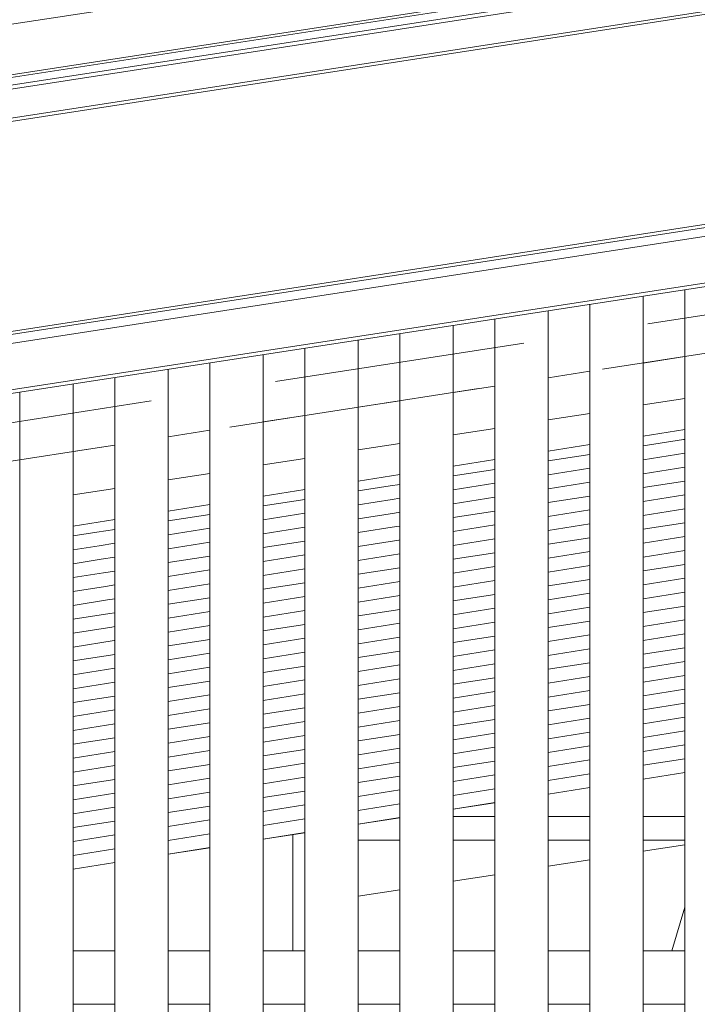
# Model space of a CAD drawing. Header units: millimetres. Extents: x -65 to 293624, y -1905 to 31061.
# Tile 165 of 256: x 108907 to 109477, y 21556 to 22386. Entities that reach past the tile are written whole.
import ezdxf

# ---------------------------------------------------------------- set-up
doc = ezdxf.new("R2010")
doc.units = ezdxf.units.MM
doc.header["$MEASUREMENT"] = 0
doc.linetypes.add('Hidden Line', pattern=[317.5, 211.666667, -105.833333])
for name, color, linetype in [('00 2D joon.AR', 7, 'Continuous'), ('1232 Välisseinad.AR', 7, 'Continuous'), ('1236 Katuslaed.AR', 7, 'Continuous'), ('1244 Fassaadivarustus.AR', 7, 'Continuous'), ('1245 Klaasfassaadid.AR', 7, 'Continuous'), ('1245 Sisehoovi varjestus.AR', 7, 'Continuous'), ('1248 Vihmaveerennid.AR', 7, 'Continuous'), ('1263 Katuse alusserv.AR', 7, 'Continuous')]:
    doc.layers.add(name, color=color, linetype=linetype)

# ---------------------------------------------------------------- blocks, each defined once
blk = doc.blocks.new('Section Element_1119_3', base_point=(20443.11, 12361.43))
at = {"layer": '1232 Välisseinad.AR', "color": 7, "linetype": 'Continuous', "lineweight": 13}
blk.add_line((109031.88, 21601.43), (109031.88, 21682.85), dxfattribs=at)
blk = doc.blocks.new('Section Element_1234_3', base_point=(20443.11, 12361.43))
at = {"layer": '1244 Fassaadivarustus.AR', "color": 7, "linetype": 'Continuous', "lineweight": 13}
for p, q in [((109386.87, 21738.95), (109351.87, 21733.42)), ((109306.87, 21726.3), (109271.87, 21720.77)), ((109226.87, 21713.66), (109191.87, 21708.13)), ((109146.87, 21701.02), (109111.87, 21695.49)), ((109066.87, 21688.38), (109031.88, 21682.85))]:
    blk.add_line(p, q, dxfattribs=at)
blk = doc.blocks.new('Section Element_1274_3', base_point=(20443.11, 12361.43))
at = {"layer": '1245 Klaasfassaadid.AR', "color": 7, "linetype": 'Continuous', "lineweight": 13}
for p, q in [((109271.87, 21714.59), (109306.87, 21714.59)), ((109351.87, 21714.59), (109386.87, 21714.59)), ((109431.87, 21714.59), (109466.87, 21714.59)), ((109136.88, 21601.43), (109136.88, 21699.44)), ((109191.87, 21694.59), (109226.87, 21694.59)), ((109271.87, 21694.59), (109306.87, 21694.59)), ((109351.87, 21694.59), (109386.87, 21694.59)), ((109431.87, 21694.59), (109466.87, 21694.59))]:
    blk.add_line(p, q, dxfattribs=at)
at = {"layer": '1245 Klaasfassaadid.AR', "color": 253, "linetype": 'Continuous', "lineweight": 13, "true_color": 0xa5a6a4}
blk.add_line((109455.91, 21601.43), (109466.87, 21638.39), dxfattribs=at)
blk = doc.blocks.new('Section Element_1428_3', base_point=(20443.11, 12361.43))
at = {"layer": '1248 Vihmaveerennid.AR', "color": 7, "linetype": 'Continuous', "lineweight": 13}
for p, q in [((107388.76, 22149.08), (129261.32, 25523.48)), ((107406.69, 22109.19), (129256.26, 25480.05)), ((107406.96, 22106.95), (129256.23, 25477.76)), ((107525.56, 22118.8), (129095.3, 25446.49)), ((107560.24, 22120.92), (129095.3, 25443.25)), ((107565.88, 22097.11), (129095.3, 25418.58)), ((107563.26, 22094.13), (129095.3, 25416)), ((107570.49, 21918.29), (129117.53, 25242.47)), ((107568.05, 21915.2), (129117.8, 25239.8)), ((107543.87, 21904.09), (115361.89, 23110.22)), ((107539.84, 21864.29), (115361.91, 23071.05)), ((107539.52, 21861.1), (115361.91, 23067.9))]:
    blk.add_line(p, q, dxfattribs=at)
blk = doc.blocks.new('*X1936', base_point=(20443.11, 12361.43))
at = {"layer": '1263 Katuse alusserv.AR', "color": 7, "linetype": 'Continuous', "lineweight": 13}
for p, q in [((108971.9, 21954.15), (108951.87, 21950.98)), ((108971.9, 21954.15), (108951.87, 21950.98)), ((108986.87, 21956.51), (108971.9, 21954.15)), ((108986.87, 21956.51), (108971.9, 21954.15)), ((108973.7, 21942.73), (108951.87, 21939.29)), ((108973.7, 21942.73), (108951.87, 21939.29)), ((108986.87, 21944.82), (108973.7, 21942.73)), ((108986.87, 21944.82), (108973.7, 21942.73)), ((108986.87, 21933.12), (108975.51, 21931.32)), ((108986.87, 21933.12), (108975.51, 21931.32)), ((108975.51, 21931.32), (108951.87, 21927.59)), ((108975.51, 21931.32), (108951.87, 21927.59)), ((108977.31, 21919.91), (108951.87, 21915.89)), ((108977.31, 21919.91), (108951.87, 21915.89)), ((108986.87, 21921.42), (108977.31, 21919.91)), ((108986.87, 21921.42), (108977.31, 21919.91)), ((108979.11, 21908.49), (108951.87, 21904.19)), ((108979.11, 21908.49), (108951.87, 21904.19)), ((108986.87, 21909.72), (108979.11, 21908.49)), ((108986.87, 21909.72), (108979.11, 21908.49)), ((108980.92, 21897.08), (108951.87, 21892.49)), ((108980.92, 21897.08), (108951.87, 21892.49)), ((108986.87, 21898.02), (108980.92, 21897.08)), ((108986.87, 21898.02), (108980.92, 21897.08)), ((108982.72, 21885.67), (108951.87, 21880.79)), ((108982.72, 21885.67), (108951.87, 21880.79)), ((108986.87, 21886.32), (108982.72, 21885.67)), ((108986.87, 21886.32), (108982.72, 21885.67)), ((108986.87, 21874.63), (108984.52, 21874.25)), ((108986.87, 21874.63), (108984.52, 21874.25)), ((108984.52, 21874.25), (108951.87, 21869.1)), ((108984.52, 21874.25), (108951.87, 21869.1)), ((108986.33, 21862.84), (108951.87, 21857.4)), ((108986.33, 21862.84), (108951.87, 21857.4)), ((108986.87, 21862.93), (108986.33, 21862.84)), ((108986.87, 21862.93), (108986.33, 21862.84)), ((108986.87, 21851.23), (108951.87, 21845.7)), ((108986.87, 21851.23), (108951.87, 21845.7)), ((108986.87, 21839.53), (108951.87, 21834)), ((108986.87, 21839.53), (108951.87, 21834)), ((108986.87, 21827.83), (108951.87, 21822.3)), ((108986.87, 21827.83), (108951.87, 21822.3)), ((108986.87, 21816.13), (108951.87, 21810.6)), ((108986.87, 21816.13), (108951.87, 21810.6)), ((108986.87, 21804.44), (108951.87, 21798.91)), ((108986.87, 21804.44), (108951.87, 21798.91)), ((108986.87, 21792.74), (108951.87, 21787.21)), ((108986.87, 21792.74), (108951.87, 21787.21)), ((108986.87, 21781.04), (108951.87, 21775.51)), ((108986.87, 21781.04), (108951.87, 21775.51)), ((108986.87, 21769.34), (108951.87, 21763.81)), ((108986.87, 21769.34), (108951.87, 21763.81)), ((108986.87, 21757.64), (108951.87, 21752.11)), ((108986.87, 21757.64), (108951.87, 21752.11)), ((108986.87, 21745.94), (108951.87, 21740.41)), ((108986.87, 21745.94), (108951.87, 21740.41)), ((108986.87, 21734.25), (108951.87, 21728.72)), ((108986.87, 21734.25), (108951.87, 21728.72)), ((108986.87, 21722.55), (108951.87, 21717.02)), ((108986.87, 21722.55), (108951.87, 21717.02)), ((108986.87, 21710.85), (108951.87, 21705.32)), ((108986.87, 21710.85), (108951.87, 21705.32)), ((108986.87, 21699.15), (108951.87, 21693.62)), ((108986.87, 21699.15), (108951.87, 21693.62)), ((108986.87, 21687.45), (108951.87, 21681.92)), ((108986.87, 21687.45), (108951.87, 21681.92))]:
    blk.add_line(p, q, dxfattribs=at)
blk = doc.blocks.new('*X1937', base_point=(20443.11, 12361.43))
at = {"layer": '1263 Katuse alusserv.AR', "color": 7, "linetype": 'Continuous', "lineweight": 13}
for p, q in [((108971.9, 21954.15), (108951.87, 21950.98)), ((108971.9, 21954.15), (108951.87, 21950.98)), ((108986.87, 21956.51), (108971.9, 21954.15)), ((108986.87, 21956.51), (108971.9, 21954.15)), ((108973.7, 21942.73), (108951.87, 21939.29)), ((108973.7, 21942.73), (108951.87, 21939.29)), ((108986.87, 21944.82), (108973.7, 21942.73)), ((108986.87, 21944.82), (108973.7, 21942.73)), ((108986.87, 21933.12), (108975.51, 21931.32)), ((108986.87, 21933.12), (108975.51, 21931.32)), ((108975.51, 21931.32), (108951.87, 21927.59)), ((108975.51, 21931.32), (108951.87, 21927.59)), ((108977.31, 21919.91), (108951.87, 21915.89)), ((108977.31, 21919.91), (108951.87, 21915.89)), ((108986.87, 21921.42), (108977.31, 21919.91)), ((108986.87, 21921.42), (108977.31, 21919.91)), ((108979.11, 21908.49), (108951.87, 21904.19)), ((108979.11, 21908.49), (108951.87, 21904.19)), ((108986.87, 21909.72), (108979.11, 21908.49)), ((108986.87, 21909.72), (108979.11, 21908.49)), ((108980.92, 21897.08), (108951.87, 21892.49)), ((108980.92, 21897.08), (108951.87, 21892.49)), ((108986.87, 21898.02), (108980.92, 21897.08)), ((108986.87, 21898.02), (108980.92, 21897.08)), ((108982.72, 21885.67), (108951.87, 21880.79)), ((108982.72, 21885.67), (108951.87, 21880.79)), ((108986.87, 21886.32), (108982.72, 21885.67)), ((108986.87, 21886.32), (108982.72, 21885.67)), ((108986.87, 21874.63), (108984.52, 21874.25)), ((108986.87, 21874.63), (108984.52, 21874.25)), ((108984.52, 21874.25), (108951.87, 21869.1)), ((108984.52, 21874.25), (108951.87, 21869.1)), ((108986.33, 21862.84), (108951.87, 21857.4)), ((108986.33, 21862.84), (108951.87, 21857.4)), ((108986.87, 21862.93), (108986.33, 21862.84)), ((108986.87, 21862.93), (108986.33, 21862.84)), ((108986.87, 21851.23), (108951.87, 21845.7)), ((108986.87, 21851.23), (108951.87, 21845.7)), ((108986.87, 21839.53), (108951.87, 21834)), ((108986.87, 21839.53), (108951.87, 21834)), ((108986.87, 21827.83), (108951.87, 21822.3)), ((108986.87, 21827.83), (108951.87, 21822.3)), ((108986.87, 21816.13), (108951.87, 21810.6)), ((108986.87, 21816.13), (108951.87, 21810.6)), ((108986.87, 21804.44), (108951.87, 21798.91)), ((108986.87, 21804.44), (108951.87, 21798.91)), ((108986.87, 21792.74), (108951.87, 21787.21)), ((108986.87, 21792.74), (108951.87, 21787.21)), ((108986.87, 21781.04), (108951.87, 21775.51)), ((108986.87, 21781.04), (108951.87, 21775.51)), ((108986.87, 21769.34), (108951.87, 21763.81)), ((108986.87, 21769.34), (108951.87, 21763.81)), ((108986.87, 21757.64), (108951.87, 21752.11)), ((108986.87, 21757.64), (108951.87, 21752.11)), ((108986.87, 21745.94), (108951.87, 21740.41)), ((108986.87, 21745.94), (108951.87, 21740.41)), ((108986.87, 21734.25), (108951.87, 21728.72)), ((108986.87, 21734.25), (108951.87, 21728.72)), ((108986.87, 21722.55), (108951.87, 21717.02)), ((108986.87, 21722.55), (108951.87, 21717.02)), ((108986.87, 21710.85), (108951.87, 21705.32)), ((108986.87, 21710.85), (108951.87, 21705.32)), ((108986.87, 21699.15), (108951.87, 21693.62)), ((108986.87, 21699.15), (108951.87, 21693.62)), ((108986.87, 21687.45), (108951.87, 21681.92)), ((108986.87, 21687.45), (108951.87, 21681.92))]:
    blk.add_line(p, q, dxfattribs=at)
blk = doc.blocks.new('*X1938', base_point=(20443.11, 12361.43))
at = {"layer": '1263 Katuse alusserv.AR', "color": 7, "linetype": 'Continuous', "lineweight": 13}
for p, q in [((109066.87, 21969.15), (109031.87, 21963.62)), ((109066.87, 21969.15), (109031.87, 21963.62)), ((109066.87, 21957.46), (109031.87, 21951.93)), ((109066.87, 21957.46), (109031.87, 21951.93)), ((109066.87, 21945.76), (109031.87, 21940.23)), ((109066.87, 21945.76), (109031.87, 21940.23)), ((109066.87, 21934.06), (109031.87, 21928.53)), ((109066.87, 21934.06), (109031.87, 21928.53)), ((109066.87, 21922.36), (109031.87, 21916.83)), ((109066.87, 21922.36), (109031.87, 21916.83)), ((109066.87, 21910.66), (109031.87, 21905.13)), ((109066.87, 21910.66), (109031.87, 21905.13)), ((109066.87, 21898.96), (109031.87, 21893.43)), ((109066.87, 21898.96), (109031.87, 21893.43)), ((109066.87, 21887.27), (109031.87, 21881.74)), ((109066.87, 21887.27), (109031.87, 21881.74)), ((109066.87, 21875.57), (109031.87, 21870.04)), ((109066.87, 21875.57), (109031.87, 21870.04)), ((109066.87, 21863.87), (109031.87, 21858.34)), ((109066.87, 21863.87), (109031.87, 21858.34)), ((109066.87, 21852.17), (109031.87, 21846.64)), ((109066.87, 21852.17), (109031.87, 21846.64)), ((109066.87, 21840.47), (109031.87, 21834.94)), ((109066.87, 21840.47), (109031.87, 21834.94)), ((109066.87, 21828.77), (109031.87, 21823.24)), ((109066.87, 21828.77), (109031.87, 21823.24)), ((109066.87, 21817.08), (109031.87, 21811.55)), ((109066.87, 21817.08), (109031.87, 21811.55)), ((109066.87, 21805.38), (109031.87, 21799.85)), ((109066.87, 21805.38), (109031.87, 21799.85)), ((109066.87, 21793.68), (109031.87, 21788.15)), ((109066.87, 21793.68), (109031.87, 21788.15)), ((109066.87, 21781.98), (109031.87, 21776.45)), ((109066.87, 21781.98), (109031.87, 21776.45)), ((109066.87, 21770.28), (109031.87, 21764.75)), ((109066.87, 21770.28), (109031.87, 21764.75)), ((109066.87, 21758.58), (109031.87, 21753.05)), ((109066.87, 21758.58), (109031.87, 21753.05)), ((109066.87, 21746.89), (109031.87, 21741.36)), ((109066.87, 21746.89), (109031.87, 21741.36)), ((109066.87, 21735.19), (109031.87, 21729.66)), ((109066.87, 21735.19), (109031.87, 21729.66)), ((109066.87, 21723.49), (109031.87, 21717.96)), ((109066.87, 21723.49), (109031.87, 21717.96)), ((109066.87, 21711.79), (109031.87, 21706.26)), ((109066.87, 21711.79), (109031.87, 21706.26)), ((109066.87, 21700.09), (109031.87, 21694.56)), ((109066.87, 21700.09), (109031.87, 21694.56))]:
    blk.add_line(p, q, dxfattribs=at)
blk = doc.blocks.new('*X1939', base_point=(20443.11, 12361.43))
at = {"layer": '1263 Katuse alusserv.AR', "color": 7, "linetype": 'Continuous', "lineweight": 13}
for p, q in [((109066.87, 21969.15), (109031.87, 21963.62)), ((109066.87, 21969.15), (109031.87, 21963.62)), ((109066.87, 21957.46), (109031.87, 21951.93)), ((109066.87, 21957.46), (109031.87, 21951.93)), ((109066.87, 21945.76), (109031.87, 21940.23)), ((109066.87, 21945.76), (109031.87, 21940.23)), ((109066.87, 21934.06), (109031.87, 21928.53)), ((109066.87, 21934.06), (109031.87, 21928.53)), ((109066.87, 21922.36), (109031.87, 21916.83)), ((109066.87, 21922.36), (109031.87, 21916.83)), ((109066.87, 21910.66), (109031.87, 21905.13)), ((109066.87, 21910.66), (109031.87, 21905.13)), ((109066.87, 21898.96), (109031.87, 21893.43)), ((109066.87, 21898.96), (109031.87, 21893.43)), ((109066.87, 21887.27), (109031.87, 21881.74)), ((109066.87, 21887.27), (109031.87, 21881.74)), ((109066.87, 21875.57), (109031.87, 21870.04)), ((109066.87, 21875.57), (109031.87, 21870.04)), ((109066.87, 21863.87), (109031.87, 21858.34)), ((109066.87, 21863.87), (109031.87, 21858.34)), ((109066.87, 21852.17), (109031.87, 21846.64)), ((109066.87, 21852.17), (109031.87, 21846.64)), ((109066.87, 21840.47), (109031.87, 21834.94)), ((109066.87, 21840.47), (109031.87, 21834.94)), ((109066.87, 21828.77), (109031.87, 21823.24)), ((109066.87, 21828.77), (109031.87, 21823.24)), ((109066.87, 21817.08), (109031.87, 21811.55)), ((109066.87, 21817.08), (109031.87, 21811.55)), ((109066.87, 21805.38), (109031.87, 21799.85)), ((109066.87, 21805.38), (109031.87, 21799.85)), ((109066.87, 21793.68), (109031.87, 21788.15)), ((109066.87, 21793.68), (109031.87, 21788.15)), ((109066.87, 21781.98), (109031.87, 21776.45)), ((109066.87, 21781.98), (109031.87, 21776.45)), ((109066.87, 21770.28), (109031.87, 21764.75)), ((109066.87, 21770.28), (109031.87, 21764.75)), ((109066.87, 21758.58), (109031.87, 21753.05)), ((109066.87, 21758.58), (109031.87, 21753.05)), ((109066.87, 21746.89), (109031.87, 21741.36)), ((109066.87, 21746.89), (109031.87, 21741.36)), ((109066.87, 21735.19), (109031.87, 21729.66)), ((109066.87, 21735.19), (109031.87, 21729.66)), ((109066.87, 21723.49), (109031.87, 21717.96)), ((109066.87, 21723.49), (109031.87, 21717.96)), ((109066.87, 21711.79), (109031.87, 21706.26)), ((109066.87, 21711.79), (109031.87, 21706.26)), ((109066.87, 21700.09), (109031.87, 21694.56)), ((109066.87, 21700.09), (109031.87, 21694.56))]:
    blk.add_line(p, q, dxfattribs=at)
blk = doc.blocks.new('*X1940', base_point=(20443.11, 12361.43))
at = {"layer": '1263 Katuse alusserv.AR', "color": 7, "linetype": 'Continuous', "lineweight": 13}
for p, q in [((109146.87, 21981.79), (109111.87, 21976.26)), ((109146.87, 21981.79), (109111.87, 21976.26)), ((109146.87, 21970.1), (109111.87, 21964.57)), ((109146.87, 21970.1), (109111.87, 21964.57)), ((109146.87, 21958.4), (109111.87, 21952.87)), ((109146.87, 21958.4), (109111.87, 21952.87)), ((109146.87, 21946.7), (109111.87, 21941.17)), ((109146.87, 21946.7), (109111.87, 21941.17)), ((109146.87, 21935), (109111.87, 21929.47)), ((109146.87, 21935), (109111.87, 21929.47)), ((109146.87, 21923.3), (109111.87, 21917.77)), ((109146.87, 21923.3), (109111.87, 21917.77)), ((109146.87, 21911.6), (109111.87, 21906.07)), ((109146.87, 21911.6), (109111.87, 21906.07)), ((109146.87, 21899.91), (109111.87, 21894.38)), ((109146.87, 21899.91), (109111.87, 21894.38)), ((109146.87, 21888.21), (109111.87, 21882.68)), ((109146.87, 21888.21), (109111.87, 21882.68)), ((109146.87, 21876.51), (109111.87, 21870.98)), ((109146.87, 21876.51), (109111.87, 21870.98)), ((109146.87, 21864.81), (109111.87, 21859.28)), ((109146.87, 21864.81), (109111.87, 21859.28)), ((109146.87, 21853.11), (109111.87, 21847.58)), ((109146.87, 21853.11), (109111.87, 21847.58)), ((109146.87, 21841.41), (109111.87, 21835.88)), ((109146.87, 21841.41), (109111.87, 21835.88)), ((109146.87, 21829.72), (109111.87, 21824.19)), ((109146.87, 21829.72), (109111.87, 21824.19)), ((109146.87, 21818.02), (109111.87, 21812.49)), ((109146.87, 21818.02), (109111.87, 21812.49)), ((109146.87, 21806.32), (109111.87, 21800.79)), ((109146.87, 21806.32), (109111.87, 21800.79)), ((109146.87, 21794.62), (109111.87, 21789.09)), ((109146.87, 21794.62), (109111.87, 21789.09)), ((109146.87, 21782.92), (109111.87, 21777.39)), ((109146.87, 21782.92), (109111.87, 21777.39)), ((109146.87, 21771.23), (109111.87, 21765.7)), ((109146.87, 21771.23), (109111.87, 21765.7)), ((109146.87, 21759.53), (109111.87, 21754)), ((109146.87, 21759.53), (109111.87, 21754)), ((109146.87, 21747.83), (109111.87, 21742.3)), ((109146.87, 21747.83), (109111.87, 21742.3)), ((109146.87, 21736.13), (109111.87, 21730.6)), ((109146.87, 21736.13), (109111.87, 21730.6)), ((109146.87, 21724.43), (109111.87, 21718.9)), ((109146.87, 21724.43), (109111.87, 21718.9)), ((109146.87, 21712.73), (109111.87, 21707.2)), ((109146.87, 21712.73), (109111.87, 21707.2))]:
    blk.add_line(p, q, dxfattribs=at)
blk = doc.blocks.new('*X1941', base_point=(20443.11, 12361.43))
at = {"layer": '1263 Katuse alusserv.AR', "color": 7, "linetype": 'Continuous', "lineweight": 13}
for p, q in [((109146.87, 21981.79), (109111.87, 21976.26)), ((109146.87, 21981.79), (109111.87, 21976.26)), ((109146.87, 21970.1), (109111.87, 21964.57)), ((109146.87, 21970.1), (109111.87, 21964.57)), ((109146.87, 21958.4), (109111.87, 21952.87)), ((109146.87, 21958.4), (109111.87, 21952.87)), ((109146.87, 21946.7), (109111.87, 21941.17)), ((109146.87, 21946.7), (109111.87, 21941.17)), ((109146.87, 21935), (109111.87, 21929.47)), ((109146.87, 21935), (109111.87, 21929.47)), ((109146.87, 21923.3), (109111.87, 21917.77)), ((109146.87, 21923.3), (109111.87, 21917.77)), ((109146.87, 21911.6), (109111.87, 21906.07)), ((109146.87, 21911.6), (109111.87, 21906.07)), ((109146.87, 21899.91), (109111.87, 21894.38)), ((109146.87, 21899.91), (109111.87, 21894.38)), ((109146.87, 21888.21), (109111.87, 21882.68)), ((109146.87, 21888.21), (109111.87, 21882.68)), ((109146.87, 21876.51), (109111.87, 21870.98)), ((109146.87, 21876.51), (109111.87, 21870.98)), ((109146.87, 21864.81), (109111.87, 21859.28)), ((109146.87, 21864.81), (109111.87, 21859.28)), ((109146.87, 21853.11), (109111.87, 21847.58)), ((109146.87, 21853.11), (109111.87, 21847.58)), ((109146.87, 21841.41), (109111.87, 21835.88)), ((109146.87, 21841.41), (109111.87, 21835.88)), ((109146.87, 21829.72), (109111.87, 21824.19)), ((109146.87, 21829.72), (109111.87, 21824.19)), ((109146.87, 21818.02), (109111.87, 21812.49)), ((109146.87, 21818.02), (109111.87, 21812.49)), ((109146.87, 21806.32), (109111.87, 21800.79)), ((109146.87, 21806.32), (109111.87, 21800.79)), ((109146.87, 21794.62), (109111.87, 21789.09)), ((109146.87, 21794.62), (109111.87, 21789.09)), ((109146.87, 21782.92), (109111.87, 21777.39)), ((109146.87, 21782.92), (109111.87, 21777.39)), ((109146.87, 21771.23), (109111.87, 21765.7)), ((109146.87, 21771.23), (109111.87, 21765.7)), ((109146.87, 21759.53), (109111.87, 21754)), ((109146.87, 21759.53), (109111.87, 21754)), ((109146.87, 21747.83), (109111.87, 21742.3)), ((109146.87, 21747.83), (109111.87, 21742.3)), ((109146.87, 21736.13), (109111.87, 21730.6)), ((109146.87, 21736.13), (109111.87, 21730.6)), ((109146.87, 21724.43), (109111.87, 21718.9)), ((109146.87, 21724.43), (109111.87, 21718.9)), ((109146.87, 21712.73), (109111.87, 21707.2)), ((109146.87, 21712.73), (109111.87, 21707.2))]:
    blk.add_line(p, q, dxfattribs=at)
blk = doc.blocks.new('*X1942', base_point=(20443.11, 12361.43))
at = {"layer": '1263 Katuse alusserv.AR', "color": 7, "linetype": 'Continuous', "lineweight": 13}
for p, q in [((109218.84, 21993.17), (109191.87, 21988.9)), ((109218.84, 21993.17), (109191.87, 21988.9)), ((109226.87, 21994.43), (109218.84, 21993.17)), ((109226.87, 21994.43), (109218.84, 21993.17)), ((109226.87, 21982.74), (109220.64, 21981.75)), ((109226.87, 21982.74), (109220.64, 21981.75)), ((109220.64, 21981.75), (109191.87, 21977.21)), ((109220.64, 21981.75), (109191.87, 21977.21)), ((109222.44, 21970.34), (109191.87, 21965.51)), ((109222.44, 21970.34), (109191.87, 21965.51)), ((109226.87, 21971.04), (109222.44, 21970.34)), ((109226.87, 21971.04), (109222.44, 21970.34)), ((109224.25, 21958.93), (109191.87, 21953.81)), ((109224.25, 21958.93), (109191.87, 21953.81)), ((109226.87, 21959.34), (109224.25, 21958.93)), ((109226.87, 21959.34), (109224.25, 21958.93)), ((109226.05, 21947.51), (109191.87, 21942.11)), ((109226.05, 21947.51), (109191.87, 21942.11)), ((109226.87, 21947.64), (109226.05, 21947.51)), ((109226.87, 21947.64), (109226.05, 21947.51)), ((109226.87, 21935.94), (109191.87, 21930.41)), ((109226.87, 21935.94), (109191.87, 21930.41)), ((109226.87, 21924.24), (109191.87, 21918.71)), ((109226.87, 21924.24), (109191.87, 21918.71)), ((109226.87, 21912.55), (109191.87, 21907.02)), ((109226.87, 21912.55), (109191.87, 21907.02)), ((109226.87, 21900.85), (109191.87, 21895.32)), ((109226.87, 21900.85), (109191.87, 21895.32)), ((109226.87, 21889.15), (109191.87, 21883.62)), ((109226.87, 21889.15), (109191.87, 21883.62)), ((109226.87, 21877.45), (109191.87, 21871.92)), ((109226.87, 21877.45), (109191.87, 21871.92)), ((109226.87, 21865.75), (109191.87, 21860.22)), ((109226.87, 21865.75), (109191.87, 21860.22)), ((109226.87, 21854.06), (109191.87, 21848.53)), ((109226.87, 21854.06), (109191.87, 21848.53)), ((109226.87, 21842.36), (109191.87, 21836.83)), ((109226.87, 21842.36), (109191.87, 21836.83)), ((109226.87, 21830.66), (109191.87, 21825.13)), ((109226.87, 21830.66), (109191.87, 21825.13)), ((109226.87, 21818.96), (109191.87, 21813.43)), ((109226.87, 21818.96), (109191.87, 21813.43)), ((109226.87, 21807.26), (109191.87, 21801.73)), ((109226.87, 21807.26), (109191.87, 21801.73)), ((109226.87, 21795.56), (109191.87, 21790.03)), ((109226.87, 21795.56), (109191.87, 21790.03)), ((109226.87, 21783.87), (109191.87, 21778.34)), ((109226.87, 21783.87), (109191.87, 21778.34)), ((109226.87, 21772.17), (109191.87, 21766.64)), ((109226.87, 21772.17), (109191.87, 21766.64)), ((109226.87, 21760.47), (109191.87, 21754.94)), ((109226.87, 21760.47), (109191.87, 21754.94)), ((109226.87, 21748.77), (109191.87, 21743.24)), ((109226.87, 21748.77), (109191.87, 21743.24)), ((109226.87, 21737.07), (109191.87, 21731.54)), ((109226.87, 21737.07), (109191.87, 21731.54)), ((109226.87, 21725.37), (109191.87, 21719.84)), ((109226.87, 21725.37), (109191.87, 21719.84))]:
    blk.add_line(p, q, dxfattribs=at)
blk = doc.blocks.new('*X1943', base_point=(20443.11, 12361.43))
at = {"layer": '1263 Katuse alusserv.AR', "color": 7, "linetype": 'Continuous', "lineweight": 13}
for p, q in [((109218.84, 21993.17), (109191.87, 21988.9)), ((109218.84, 21993.17), (109191.87, 21988.9)), ((109226.87, 21994.43), (109218.84, 21993.17)), ((109226.87, 21994.43), (109218.84, 21993.17)), ((109226.87, 21982.74), (109220.64, 21981.75)), ((109226.87, 21982.74), (109220.64, 21981.75)), ((109220.64, 21981.75), (109191.87, 21977.21)), ((109220.64, 21981.75), (109191.87, 21977.21)), ((109222.44, 21970.34), (109191.87, 21965.51)), ((109222.44, 21970.34), (109191.87, 21965.51)), ((109226.87, 21971.04), (109222.44, 21970.34)), ((109226.87, 21971.04), (109222.44, 21970.34)), ((109224.25, 21958.93), (109191.87, 21953.81)), ((109224.25, 21958.93), (109191.87, 21953.81)), ((109226.87, 21959.34), (109224.25, 21958.93)), ((109226.87, 21959.34), (109224.25, 21958.93)), ((109226.05, 21947.51), (109191.87, 21942.11)), ((109226.05, 21947.51), (109191.87, 21942.11)), ((109226.87, 21947.64), (109226.05, 21947.51)), ((109226.87, 21947.64), (109226.05, 21947.51)), ((109226.87, 21935.94), (109191.87, 21930.41)), ((109226.87, 21935.94), (109191.87, 21930.41)), ((109226.87, 21924.24), (109191.87, 21918.71)), ((109226.87, 21924.24), (109191.87, 21918.71)), ((109226.87, 21912.55), (109191.87, 21907.02)), ((109226.87, 21912.55), (109191.87, 21907.02)), ((109226.87, 21900.85), (109191.87, 21895.32)), ((109226.87, 21900.85), (109191.87, 21895.32)), ((109226.87, 21889.15), (109191.87, 21883.62)), ((109226.87, 21889.15), (109191.87, 21883.62)), ((109226.87, 21877.45), (109191.87, 21871.92)), ((109226.87, 21877.45), (109191.87, 21871.92)), ((109226.87, 21865.75), (109191.87, 21860.22)), ((109226.87, 21865.75), (109191.87, 21860.22)), ((109226.87, 21854.06), (109191.87, 21848.53)), ((109226.87, 21854.06), (109191.87, 21848.53)), ((109226.87, 21842.36), (109191.87, 21836.83)), ((109226.87, 21842.36), (109191.87, 21836.83)), ((109226.87, 21830.66), (109191.87, 21825.13)), ((109226.87, 21830.66), (109191.87, 21825.13)), ((109226.87, 21818.96), (109191.87, 21813.43)), ((109226.87, 21818.96), (109191.87, 21813.43)), ((109226.87, 21807.26), (109191.87, 21801.73)), ((109226.87, 21807.26), (109191.87, 21801.73)), ((109226.87, 21795.56), (109191.87, 21790.03)), ((109226.87, 21795.56), (109191.87, 21790.03)), ((109226.87, 21783.87), (109191.87, 21778.34)), ((109226.87, 21783.87), (109191.87, 21778.34)), ((109226.87, 21772.17), (109191.87, 21766.64)), ((109226.87, 21772.17), (109191.87, 21766.64)), ((109226.87, 21760.47), (109191.87, 21754.94)), ((109226.87, 21760.47), (109191.87, 21754.94)), ((109226.87, 21748.77), (109191.87, 21743.24)), ((109226.87, 21748.77), (109191.87, 21743.24)), ((109226.87, 21737.07), (109191.87, 21731.54)), ((109226.87, 21737.07), (109191.87, 21731.54)), ((109226.87, 21725.37), (109191.87, 21719.84)), ((109226.87, 21725.37), (109191.87, 21719.84))]:
    blk.add_line(p, q, dxfattribs=at)
blk = doc.blocks.new('*X1944', base_point=(20443.11, 12361.43))
at = {"layer": '1263 Katuse alusserv.AR', "color": 7, "linetype": 'Continuous', "lineweight": 13}
for p, q in [((109306.87, 22007.07), (109271.87, 22001.54)), ((109306.87, 22007.07), (109271.87, 22001.54)), ((109306.87, 21995.38), (109271.87, 21989.85)), ((109306.87, 21995.38), (109271.87, 21989.85)), ((109306.87, 21983.68), (109271.87, 21978.15)), ((109306.87, 21983.68), (109271.87, 21978.15)), ((109306.87, 21971.98), (109271.87, 21966.45)), ((109306.87, 21971.98), (109271.87, 21966.45)), ((109306.87, 21960.28), (109271.87, 21954.75)), ((109306.87, 21960.28), (109271.87, 21954.75)), ((109306.87, 21948.58), (109271.87, 21943.05)), ((109306.87, 21948.58), (109271.87, 21943.05)), ((109306.87, 21936.89), (109271.87, 21931.35)), ((109306.87, 21936.89), (109271.87, 21931.35)), ((109306.87, 21925.19), (109271.87, 21919.66)), ((109306.87, 21925.19), (109271.87, 21919.66)), ((109306.87, 21913.49), (109271.87, 21907.96)), ((109306.87, 21913.49), (109271.87, 21907.96)), ((109306.87, 21901.79), (109271.87, 21896.26)), ((109306.87, 21901.79), (109271.87, 21896.26)), ((109306.87, 21890.09), (109271.87, 21884.56)), ((109306.87, 21890.09), (109271.87, 21884.56)), ((109306.87, 21878.39), (109271.87, 21872.86)), ((109306.87, 21878.39), (109271.87, 21872.86)), ((109306.87, 21866.7), (109271.87, 21861.17)), ((109306.87, 21866.7), (109271.87, 21861.17)), ((109306.87, 21855), (109271.87, 21849.47)), ((109306.87, 21855), (109271.87, 21849.47)), ((109306.87, 21843.3), (109271.87, 21837.77)), ((109306.87, 21843.3), (109271.87, 21837.77)), ((109306.87, 21831.6), (109271.87, 21826.07)), ((109306.87, 21831.6), (109271.87, 21826.07)), ((109306.87, 21819.9), (109271.87, 21814.37)), ((109306.87, 21819.9), (109271.87, 21814.37)), ((109306.87, 21808.2), (109271.87, 21802.67)), ((109306.87, 21808.2), (109271.87, 21802.67)), ((109306.87, 21796.51), (109271.87, 21790.98)), ((109306.87, 21796.51), (109271.87, 21790.98)), ((109306.87, 21784.81), (109271.87, 21779.28)), ((109306.87, 21784.81), (109271.87, 21779.28)), ((109306.87, 21773.11), (109271.87, 21767.58)), ((109306.87, 21773.11), (109271.87, 21767.58)), ((109306.87, 21761.41), (109271.87, 21755.88)), ((109306.87, 21761.41), (109271.87, 21755.88)), ((109306.87, 21749.71), (109271.87, 21744.18)), ((109306.87, 21749.71), (109271.87, 21744.18)), ((109306.87, 21738.01), (109271.87, 21732.48)), ((109306.87, 21738.01), (109271.87, 21732.48))]:
    blk.add_line(p, q, dxfattribs=at)
blk = doc.blocks.new('*X1945', base_point=(20443.11, 12361.43))
at = {"layer": '1263 Katuse alusserv.AR', "color": 7, "linetype": 'Continuous', "lineweight": 13}
for p, q in [((109306.87, 22007.07), (109271.87, 22001.54)), ((109306.87, 22007.07), (109271.87, 22001.54)), ((109306.87, 21995.38), (109271.87, 21989.85)), ((109306.87, 21995.38), (109271.87, 21989.85)), ((109306.87, 21983.68), (109271.87, 21978.15)), ((109306.87, 21983.68), (109271.87, 21978.15)), ((109306.87, 21971.98), (109271.87, 21966.45)), ((109306.87, 21971.98), (109271.87, 21966.45)), ((109306.87, 21960.28), (109271.87, 21954.75)), ((109306.87, 21960.28), (109271.87, 21954.75)), ((109306.87, 21948.58), (109271.87, 21943.05)), ((109306.87, 21948.58), (109271.87, 21943.05)), ((109306.87, 21936.89), (109271.87, 21931.35)), ((109306.87, 21936.89), (109271.87, 21931.35)), ((109306.87, 21925.19), (109271.87, 21919.66)), ((109306.87, 21925.19), (109271.87, 21919.66)), ((109306.87, 21913.49), (109271.87, 21907.96)), ((109306.87, 21913.49), (109271.87, 21907.96)), ((109306.87, 21901.79), (109271.87, 21896.26)), ((109306.87, 21901.79), (109271.87, 21896.26)), ((109306.87, 21890.09), (109271.87, 21884.56)), ((109306.87, 21890.09), (109271.87, 21884.56)), ((109306.87, 21878.39), (109271.87, 21872.86)), ((109306.87, 21878.39), (109271.87, 21872.86)), ((109306.87, 21866.7), (109271.87, 21861.17)), ((109306.87, 21866.7), (109271.87, 21861.17)), ((109306.87, 21855), (109271.87, 21849.47)), ((109306.87, 21855), (109271.87, 21849.47)), ((109306.87, 21843.3), (109271.87, 21837.77)), ((109306.87, 21843.3), (109271.87, 21837.77)), ((109306.87, 21831.6), (109271.87, 21826.07)), ((109306.87, 21831.6), (109271.87, 21826.07)), ((109306.87, 21819.9), (109271.87, 21814.37)), ((109306.87, 21819.9), (109271.87, 21814.37)), ((109306.87, 21808.2), (109271.87, 21802.67)), ((109306.87, 21808.2), (109271.87, 21802.67)), ((109306.87, 21796.51), (109271.87, 21790.98)), ((109306.87, 21796.51), (109271.87, 21790.98)), ((109306.87, 21784.81), (109271.87, 21779.28)), ((109306.87, 21784.81), (109271.87, 21779.28)), ((109306.87, 21773.11), (109271.87, 21767.58)), ((109306.87, 21773.11), (109271.87, 21767.58)), ((109306.87, 21761.41), (109271.87, 21755.88)), ((109306.87, 21761.41), (109271.87, 21755.88)), ((109306.87, 21749.71), (109271.87, 21744.18)), ((109306.87, 21749.71), (109271.87, 21744.18)), ((109306.87, 21738.01), (109271.87, 21732.48)), ((109306.87, 21738.01), (109271.87, 21732.48))]:
    blk.add_line(p, q, dxfattribs=at)
blk = doc.blocks.new('*X1946', base_point=(20443.11, 12361.43))
at = {"layer": '1263 Katuse alusserv.AR', "color": 7, "linetype": 'Continuous', "lineweight": 13}
for p, q in [((109386.87, 22019.71), (109351.87, 22014.18)), ((109386.87, 22019.71), (109351.87, 22014.18)), ((109386.87, 22008.02), (109351.87, 22002.49)), ((109386.87, 22008.02), (109351.87, 22002.49)), ((109386.87, 21996.32), (109351.87, 21990.79)), ((109386.87, 21996.32), (109351.87, 21990.79)), ((109386.87, 21984.62), (109351.87, 21979.09)), ((109386.87, 21984.62), (109351.87, 21979.09)), ((109386.87, 21972.92), (109351.87, 21967.39)), ((109386.87, 21972.92), (109351.87, 21967.39)), ((109386.87, 21961.22), (109351.87, 21955.69)), ((109386.87, 21961.22), (109351.87, 21955.69)), ((109386.87, 21949.53), (109351.87, 21944)), ((109386.87, 21949.53), (109351.87, 21944)), ((109386.87, 21937.83), (109351.87, 21932.3)), ((109386.87, 21937.83), (109351.87, 21932.3)), ((109386.87, 21926.13), (109351.87, 21920.6)), ((109386.87, 21926.13), (109351.87, 21920.6)), ((109386.87, 21914.43), (109351.87, 21908.9)), ((109386.87, 21914.43), (109351.87, 21908.9)), ((109386.87, 21902.73), (109351.87, 21897.2)), ((109386.87, 21902.73), (109351.87, 21897.2)), ((109386.87, 21891.03), (109351.87, 21885.5)), ((109386.87, 21891.03), (109351.87, 21885.5)), ((109386.87, 21879.34), (109351.87, 21873.81)), ((109386.87, 21879.34), (109351.87, 21873.81)), ((109386.87, 21867.64), (109351.87, 21862.11)), ((109386.87, 21867.64), (109351.87, 21862.11)), ((109386.87, 21855.94), (109351.87, 21850.41)), ((109386.87, 21855.94), (109351.87, 21850.41)), ((109386.87, 21844.24), (109351.87, 21838.71)), ((109386.87, 21844.24), (109351.87, 21838.71)), ((109386.87, 21832.54), (109351.87, 21827.01)), ((109386.87, 21832.54), (109351.87, 21827.01)), ((109386.87, 21820.84), (109351.87, 21815.31)), ((109386.87, 21820.84), (109351.87, 21815.31)), ((109386.87, 21809.15), (109351.87, 21803.62)), ((109386.87, 21809.15), (109351.87, 21803.62)), ((109386.87, 21797.45), (109351.87, 21791.92)), ((109386.87, 21797.45), (109351.87, 21791.92)), ((109386.87, 21785.75), (109351.87, 21780.22)), ((109386.87, 21785.75), (109351.87, 21780.22)), ((109386.87, 21774.05), (109351.87, 21768.52)), ((109386.87, 21774.05), (109351.87, 21768.52)), ((109386.87, 21762.35), (109351.87, 21756.82)), ((109386.87, 21762.35), (109351.87, 21756.82)), ((109386.87, 21750.65), (109351.87, 21745.12)), ((109386.87, 21750.65), (109351.87, 21745.12)), ((109386.87, 21738.96), (109351.87, 21733.43))]:
    blk.add_line(p, q, dxfattribs=at)
blk = doc.blocks.new('*X1947', base_point=(20443.11, 12361.43))
at = {"layer": '1263 Katuse alusserv.AR', "color": 7, "linetype": 'Continuous', "lineweight": 13}
for p, q in [((109386.87, 22019.71), (109351.87, 22014.18)), ((109386.87, 22019.71), (109351.87, 22014.18)), ((109386.87, 22008.02), (109351.87, 22002.49)), ((109386.87, 22008.02), (109351.87, 22002.49)), ((109386.87, 21996.32), (109351.87, 21990.79)), ((109386.87, 21996.32), (109351.87, 21990.79)), ((109386.87, 21984.62), (109351.87, 21979.09)), ((109386.87, 21984.62), (109351.87, 21979.09)), ((109386.87, 21972.92), (109351.87, 21967.39)), ((109386.87, 21972.92), (109351.87, 21967.39)), ((109386.87, 21961.22), (109351.87, 21955.69)), ((109386.87, 21961.22), (109351.87, 21955.69)), ((109386.87, 21949.53), (109351.87, 21944)), ((109386.87, 21949.53), (109351.87, 21944)), ((109386.87, 21937.83), (109351.87, 21932.3)), ((109386.87, 21937.83), (109351.87, 21932.3)), ((109386.87, 21926.13), (109351.87, 21920.6)), ((109386.87, 21926.13), (109351.87, 21920.6)), ((109386.87, 21914.43), (109351.87, 21908.9)), ((109386.87, 21914.43), (109351.87, 21908.9)), ((109386.87, 21902.73), (109351.87, 21897.2)), ((109386.87, 21902.73), (109351.87, 21897.2)), ((109386.87, 21891.03), (109351.87, 21885.5)), ((109386.87, 21891.03), (109351.87, 21885.5)), ((109386.87, 21879.34), (109351.87, 21873.81)), ((109386.87, 21879.34), (109351.87, 21873.81)), ((109386.87, 21867.64), (109351.87, 21862.11)), ((109386.87, 21867.64), (109351.87, 21862.11)), ((109386.87, 21855.94), (109351.87, 21850.41)), ((109386.87, 21855.94), (109351.87, 21850.41)), ((109386.87, 21844.24), (109351.87, 21838.71)), ((109386.87, 21844.24), (109351.87, 21838.71)), ((109386.87, 21832.54), (109351.87, 21827.01)), ((109386.87, 21832.54), (109351.87, 21827.01)), ((109386.87, 21820.84), (109351.87, 21815.31)), ((109386.87, 21820.84), (109351.87, 21815.31)), ((109386.87, 21809.15), (109351.87, 21803.62)), ((109386.87, 21809.15), (109351.87, 21803.62)), ((109386.87, 21797.45), (109351.87, 21791.92)), ((109386.87, 21797.45), (109351.87, 21791.92)), ((109386.87, 21785.75), (109351.87, 21780.22)), ((109386.87, 21785.75), (109351.87, 21780.22)), ((109386.87, 21774.05), (109351.87, 21768.52)), ((109386.87, 21774.05), (109351.87, 21768.52)), ((109386.87, 21762.35), (109351.87, 21756.82)), ((109386.87, 21762.35), (109351.87, 21756.82)), ((109386.87, 21750.65), (109351.87, 21745.12)), ((109386.87, 21750.65), (109351.87, 21745.12)), ((109386.87, 21738.96), (109351.87, 21733.43))]:
    blk.add_line(p, q, dxfattribs=at)
blk = doc.blocks.new('*X1948', base_point=(20443.11, 12361.43))
at = {"layer": '1263 Katuse alusserv.AR', "color": 7, "linetype": 'Continuous', "lineweight": 13}
for p, q in [((109465.77, 22032.18), (109431.87, 22026.83)), ((109465.77, 22032.18), (109431.87, 22026.83)), ((109466.87, 22032.36), (109465.77, 22032.18)), ((109466.87, 22032.36), (109465.77, 22032.18)), ((109466.87, 22020.66), (109431.87, 22015.13)), ((109466.87, 22020.66), (109431.87, 22015.13)), ((109466.87, 22008.96), (109431.87, 22003.43)), ((109466.87, 22008.96), (109431.87, 22003.43)), ((109466.87, 21997.26), (109431.87, 21991.73)), ((109466.87, 21997.26), (109431.87, 21991.73)), ((109466.87, 21985.56), (109431.87, 21980.03)), ((109466.87, 21985.56), (109431.87, 21980.03)), ((109466.87, 21973.86), (109431.87, 21968.33)), ((109466.87, 21973.86), (109431.87, 21968.33)), ((109466.87, 21962.17), (109431.87, 21956.64)), ((109466.87, 21962.17), (109431.87, 21956.64)), ((109466.87, 21950.47), (109431.87, 21944.94)), ((109466.87, 21950.47), (109431.87, 21944.94)), ((109466.87, 21938.77), (109431.87, 21933.24)), ((109466.87, 21938.77), (109431.87, 21933.24)), ((109466.87, 21927.07), (109431.87, 21921.54)), ((109466.87, 21927.07), (109431.87, 21921.54)), ((109466.87, 21915.37), (109431.87, 21909.84)), ((109466.87, 21915.37), (109431.87, 21909.84)), ((109466.87, 21903.67), (109431.87, 21898.14)), ((109466.87, 21903.67), (109431.87, 21898.14)), ((109466.87, 21891.98), (109431.87, 21886.45)), ((109466.87, 21891.98), (109431.87, 21886.45)), ((109466.87, 21880.28), (109431.87, 21874.75)), ((109466.87, 21880.28), (109431.87, 21874.75)), ((109466.87, 21868.58), (109431.87, 21863.05)), ((109466.87, 21868.58), (109431.87, 21863.05)), ((109466.87, 21856.88), (109431.87, 21851.35)), ((109466.87, 21856.88), (109431.87, 21851.35)), ((109466.87, 21845.18), (109431.87, 21839.65)), ((109466.87, 21845.18), (109431.87, 21839.65)), ((109466.87, 21833.48), (109431.87, 21827.95)), ((109466.87, 21833.48), (109431.87, 21827.95)), ((109466.87, 21821.79), (109431.87, 21816.26)), ((109466.87, 21821.79), (109431.87, 21816.26)), ((109466.87, 21810.09), (109431.87, 21804.56)), ((109466.87, 21810.09), (109431.87, 21804.56)), ((109466.87, 21798.39), (109431.87, 21792.86)), ((109466.87, 21798.39), (109431.87, 21792.86)), ((109466.87, 21786.69), (109431.87, 21781.16)), ((109466.87, 21786.69), (109431.87, 21781.16)), ((109466.87, 21774.99), (109431.87, 21769.46)), ((109466.87, 21774.99), (109431.87, 21769.46)), ((109466.87, 21763.3), (109431.87, 21757.77)), ((109466.87, 21763.3), (109431.87, 21757.77))]:
    blk.add_line(p, q, dxfattribs=at)
blk = doc.blocks.new('*X1949', base_point=(20443.11, 12361.43))
at = {"layer": '1263 Katuse alusserv.AR', "color": 7, "linetype": 'Continuous', "lineweight": 13}
for p, q in [((109465.77, 22032.18), (109431.87, 22026.83)), ((109465.77, 22032.18), (109431.87, 22026.83)), ((109466.87, 22032.36), (109465.77, 22032.18)), ((109466.87, 22032.36), (109465.77, 22032.18)), ((109466.87, 22020.66), (109431.87, 22015.13)), ((109466.87, 22020.66), (109431.87, 22015.13)), ((109466.87, 22008.96), (109431.87, 22003.43)), ((109466.87, 22008.96), (109431.87, 22003.43)), ((109466.87, 21997.26), (109431.87, 21991.73)), ((109466.87, 21997.26), (109431.87, 21991.73)), ((109466.87, 21985.56), (109431.87, 21980.03)), ((109466.87, 21985.56), (109431.87, 21980.03)), ((109466.87, 21973.86), (109431.87, 21968.33)), ((109466.87, 21973.86), (109431.87, 21968.33)), ((109466.87, 21962.17), (109431.87, 21956.64)), ((109466.87, 21962.17), (109431.87, 21956.64)), ((109466.87, 21950.47), (109431.87, 21944.94)), ((109466.87, 21950.47), (109431.87, 21944.94)), ((109466.87, 21938.77), (109431.87, 21933.24)), ((109466.87, 21938.77), (109431.87, 21933.24)), ((109466.87, 21927.07), (109431.87, 21921.54)), ((109466.87, 21927.07), (109431.87, 21921.54)), ((109466.87, 21915.37), (109431.87, 21909.84)), ((109466.87, 21915.37), (109431.87, 21909.84)), ((109466.87, 21903.67), (109431.87, 21898.14)), ((109466.87, 21903.67), (109431.87, 21898.14)), ((109466.87, 21891.98), (109431.87, 21886.45)), ((109466.87, 21891.98), (109431.87, 21886.45)), ((109466.87, 21880.28), (109431.87, 21874.75)), ((109466.87, 21880.28), (109431.87, 21874.75)), ((109466.87, 21868.58), (109431.87, 21863.05)), ((109466.87, 21868.58), (109431.87, 21863.05)), ((109466.87, 21856.88), (109431.87, 21851.35)), ((109466.87, 21856.88), (109431.87, 21851.35)), ((109466.87, 21845.18), (109431.87, 21839.65)), ((109466.87, 21845.18), (109431.87, 21839.65)), ((109466.87, 21833.48), (109431.87, 21827.95)), ((109466.87, 21833.48), (109431.87, 21827.95)), ((109466.87, 21821.79), (109431.87, 21816.26)), ((109466.87, 21821.79), (109431.87, 21816.26)), ((109466.87, 21810.09), (109431.87, 21804.56)), ((109466.87, 21810.09), (109431.87, 21804.56)), ((109466.87, 21798.39), (109431.87, 21792.86)), ((109466.87, 21798.39), (109431.87, 21792.86)), ((109466.87, 21786.69), (109431.87, 21781.16)), ((109466.87, 21786.69), (109431.87, 21781.16)), ((109466.87, 21774.99), (109431.87, 21769.46)), ((109466.87, 21774.99), (109431.87, 21769.46)), ((109466.87, 21763.3), (109431.87, 21757.77)), ((109466.87, 21763.3), (109431.87, 21757.77))]:
    blk.add_line(p, q, dxfattribs=at)
blk = doc.blocks.new('Section Element_1680_3', base_point=(20443.11, 12361.43))
at = {"layer": '1263 Katuse alusserv.AR', "color": 7, "linetype": 'Continuous', "lineweight": 13}
for p, q in [((109431.87, 21746.07), (109466.87, 21751.6)), ((109351.87, 21733.43), (109386.87, 21738.96)), ((109271.87, 21720.79), (109306.87, 21726.32)), ((109191.87, 21708.15), (109226.87, 21713.68)), ((109111.87, 21695.51), (109146.87, 21701.04)), ((109031.87, 21682.87), (109066.87, 21688.4)), ((108951.87, 21670.22), (108986.87, 21675.76))]:
    blk.add_line(p, q, dxfattribs=at)
at = {"layer": '1263 Katuse alusserv.AR', "lineweight": 0}
for name in ['*X1948', '*X1949', '*X1946', '*X1947', '*X1944', '*X1945', '*X1942', '*X1943', '*X1940', '*X1941', '*X1938', '*X1939', '*X1936', '*X1937']:
    blk.add_blockref(name, (20443.11, 12361.43), dxfattribs=at)
blk = doc.blocks.new('Section Element_1684_3', base_point=(20443.11, 12361.43))
at = {"layer": '1245 Sisehoovi varjestus.AR', "color": 7, "linetype": 'Continuous', "lineweight": 13}
for p, q in [((109031.87, 19956.43), (109031.87, 22091.33)), ((108986.87, 19956.43), (108986.87, 22084.39))]:
    blk.add_line(p, q, dxfattribs=at)
blk = doc.blocks.new('Section Element_1685_3', base_point=(20443.11, 12361.43))
at = {"layer": '1245 Sisehoovi varjestus.AR', "color": 7, "linetype": 'Continuous', "lineweight": 13}
for p, q in [((108951.87, 19956.43), (108951.87, 22078.99)), ((108906.87, 19956.43), (108906.87, 22072.05))]:
    blk.add_line(p, q, dxfattribs=at)
blk = doc.blocks.new('Section Element_1686_3', base_point=(20443.11, 12361.43))
at = {"layer": '1245 Sisehoovi varjestus.AR', "color": 7, "linetype": 'Continuous', "lineweight": 13}
for p, q in [((109111.87, 19956.43), (109111.87, 22103.67)), ((109066.87, 19956.43), (109066.87, 22096.73))]:
    blk.add_line(p, q, dxfattribs=at)
blk = doc.blocks.new('Section Element_1687_3', base_point=(20443.11, 12361.43))
at = {"layer": '1245 Sisehoovi varjestus.AR', "color": 7, "linetype": 'Continuous', "lineweight": 13}
for p, q in [((109191.87, 19956.43), (109191.87, 22116.01)), ((109146.87, 19956.43), (109146.87, 22109.07))]:
    blk.add_line(p, q, dxfattribs=at)
blk = doc.blocks.new('Section Element_1688_3', base_point=(20443.11, 12361.43))
at = {"layer": '1245 Sisehoovi varjestus.AR', "color": 7, "linetype": 'Continuous', "lineweight": 13}
for p, q in [((109271.87, 19956.43), (109271.87, 22128.36)), ((109226.87, 19956.43), (109226.87, 22121.41))]:
    blk.add_line(p, q, dxfattribs=at)
blk = doc.blocks.new('Section Element_1689_3', base_point=(20443.11, 12361.43))
at = {"layer": '1245 Sisehoovi varjestus.AR', "color": 7, "linetype": 'Continuous', "lineweight": 13}
for p, q in [((109351.87, 19956.43), (109351.87, 22140.7)), ((109306.87, 19956.43), (109306.87, 22133.76))]:
    blk.add_line(p, q, dxfattribs=at)
blk = doc.blocks.new('Section Element_1690_3', base_point=(20443.11, 12361.43))
at = {"layer": '1245 Sisehoovi varjestus.AR', "color": 7, "linetype": 'Continuous', "lineweight": 13}
for p, q in [((109431.87, 19956.43), (109431.87, 22153.04)), ((109386.87, 19956.43), (109386.87, 22146.1))]:
    blk.add_line(p, q, dxfattribs=at)
blk = doc.blocks.new('Section Element_1691_3', base_point=(20443.11, 12361.43))
at = {"layer": '1245 Sisehoovi varjestus.AR', "color": 7, "linetype": 'Continuous', "lineweight": 13}
blk.add_line((109466.87, 19956.43), (109466.87, 22158.44), dxfattribs=at)
blk = doc.blocks.new('Section Element_1907_3', base_point=(20443.11, 12361.43))
at = {"layer": '1245 Sisehoovi varjestus.AR', "color": 7, "linetype": 'Continuous', "lineweight": 13}
for p, q in [((108986.87, 21601.43), (108951.87, 21601.43)), ((109066.87, 21601.43), (109031.87, 21601.43)), ((109146.87, 21601.43), (109111.87, 21601.43)), ((109226.87, 21601.43), (109191.87, 21601.43)), ((109306.87, 21601.43), (109271.87, 21601.43)), ((109386.87, 21601.43), (109351.87, 21601.43)), ((109466.87, 21601.43), (109431.87, 21601.43)), ((108986.87, 21556.43), (108951.87, 21556.43)), ((109066.87, 21556.43), (109031.87, 21556.43)), ((109146.87, 21556.43), (109111.87, 21556.43)), ((109226.87, 21556.43), (109191.87, 21556.43)), ((109306.87, 21556.43), (109271.87, 21556.43)), ((109386.87, 21556.43), (109351.87, 21556.43)), ((109466.87, 21556.43), (109431.87, 21556.43))]:
    blk.add_line(p, q, dxfattribs=at)
blk = doc.blocks.new('Section Element_1951_3', base_point=(20443.11, 12361.43))
at = {"layer": '1245 Sisehoovi varjestus.AR', "color": 7, "linetype": 'Continuous', "lineweight": 13}
for p, q in [((109466.87, 22066.91), (109431.87, 22061.38)), ((109386.87, 22054.27), (109351.87, 22048.74)), ((109306.87, 22041.63), (109271.87, 22036.1)), ((109466.87, 22040.71), (109431.87, 22035.18)), ((109226.87, 22028.99), (109191.87, 22023.46)), ((109386.87, 22028.07), (109351.87, 22022.54)), ((109146.87, 22016.35), (109111.87, 22010.82)), ((109306.87, 22015.43), (109271.87, 22009.9)), ((109066.87, 22003.71), (109031.87, 21998.18)), ((109226.87, 22002.79), (109191.87, 21997.26)), ((108986.87, 21991.07), (108951.87, 21985.54)), ((109146.87, 21990.15), (109111.87, 21984.62)), ((109066.87, 21977.51), (109031.87, 21971.98)), ((108986.87, 21964.87), (108951.87, 21959.34))]:
    blk.add_line(p, q, dxfattribs=at)
blk = doc.blocks.new('Section Element_2823_3', base_point=(20443.11, 12361.43))
at = {"layer": '1245 Klaasfassaadid.AR', "color": 7, "linetype": 'Continuous', "lineweight": 13}
for p, q in [((109466.87, 21690.85), (109431.87, 21685.32)), ((109386.87, 21678.21), (109351.87, 21672.68)), ((109306.87, 21665.57), (109271.87, 21660.04)), ((109226.87, 21652.93), (109191.87, 21647.4))]:
    blk.add_line(p, q, dxfattribs=at)
blk = doc.blocks.new('Section Element_3000_3', base_point=(20443.11, 12361.43))
at = {"layer": '1236 Katuslaed.AR', "color": 7, "linetype": 'Continuous', "lineweight": 13}
for p, q in [((109466.87, 22102.12), (109431.87, 22096.69)), ((109386.87, 22089.7), (109351.87, 22084.27)), ((109306.87, 22077.28), (109271.87, 22071.85)), ((109226.87, 22064.87), (109191.87, 22059.43)), ((109146.87, 22052.45), (109111.87, 22047.01)), ((109066.87, 22040.03), (109031.87, 22034.59)), ((108986.87, 22027.61), (108951.87, 22022.17))]:
    blk.add_line(p, q, dxfattribs=at)

msp = doc.modelspace()

# ---------------------------------------------------------------- linework, layer by layer
at = {"layer": '00 2D joon.AR', "color": 41, "linetype": 'Hidden Line', "lineweight": 13, "true_color": 0xffeda8, "flags": 128}
msp.add_lwpolyline([(107541.94, 21835.68), (107546.85, 21804.06), (129116.9, 25152.59), (129111.99, 25184.21)], close=True, dxfattribs=at)

# ---------------------------------------------------------------- block references
at = {"layer": '1232 Välisseinad.AR', "lineweight": 0}
msp.add_blockref('Section Element_1119_3', (20443.11, 12361.43), dxfattribs=at)
at = {"layer": '1236 Katuslaed.AR', "lineweight": 0}
msp.add_blockref('Section Element_3000_3', (20443.11, 12361.43), dxfattribs=at)
at = {"layer": '1244 Fassaadivarustus.AR', "lineweight": 0}
msp.add_blockref('Section Element_1234_3', (20443.11, 12361.43), dxfattribs=at)
at = {"layer": '1245 Klaasfassaadid.AR', "lineweight": 0}
for name in ['Section Element_1274_3', 'Section Element_2823_3']:
    msp.add_blockref(name, (20443.11, 12361.43), dxfattribs=at)
at = {"layer": '1245 Sisehoovi varjestus.AR', "lineweight": 0}
for name in ['Section Element_1951_3', 'Section Element_1691_3', 'Section Element_1690_3', 'Section Element_1689_3', 'Section Element_1688_3', 'Section Element_1687_3', 'Section Element_1686_3', 'Section Element_1684_3', 'Section Element_1685_3', 'Section Element_1907_3']:
    msp.add_blockref(name, (20443.11, 12361.43), dxfattribs=at)
at = {"layer": '1248 Vihmaveerennid.AR', "lineweight": 0}
msp.add_blockref('Section Element_1428_3', (20443.11, 12361.43), dxfattribs=at)
at = {"layer": '1263 Katuse alusserv.AR', "lineweight": 0}
msp.add_blockref('Section Element_1680_3', (20443.11, 12361.43), dxfattribs=at)

doc.saveas('drawing.dxf')
